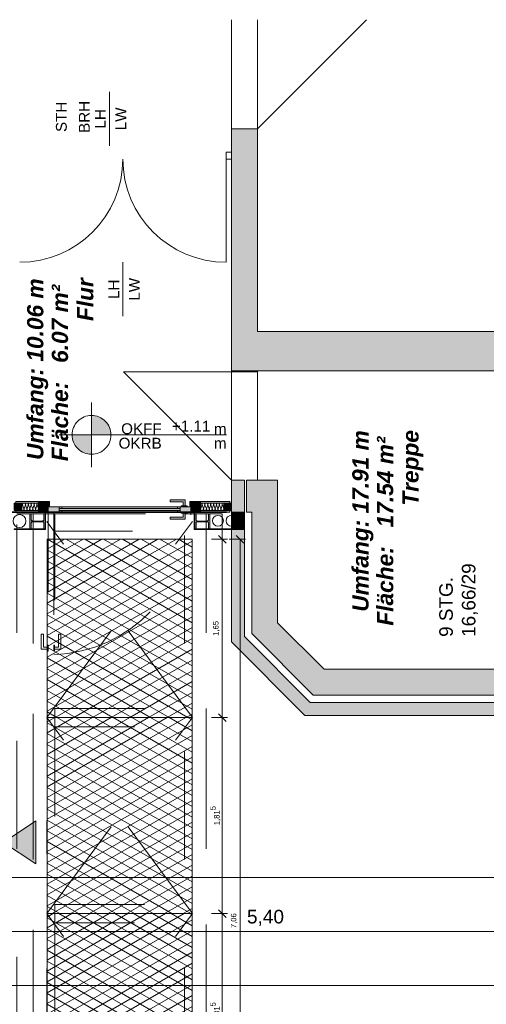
# Model space of a CAD drawing. Header units: metres. Extents: x -111 to 152, y -132 to 99.
# Tile 235 of 256: x -15.78 to -11.46, y 3 to 12.11. Entities that reach past the tile are written whole.
import ezdxf
from ezdxf.enums import TextEntityAlignment as Align

# ---------------------------------------------------------------- set-up
doc = ezdxf.new("R2010")
doc.units = ezdxf.units.M
doc.header["$PDMODE"] = 1
doc.header["$PDSIZE"] = -2
for name, pattern in [('Achsen 01', [5.291531, 3.175, -1.058062, 0.352704, -0.705764]), ('gestrichelt - 01', [2, 1, -1]), ('gestrichelt - 02', [4, 2, -2])]:
    doc.linetypes.add(name, pattern=pattern)
doc.layers.get('0').update_dxf_attribs({"lineweight": 25})
for name, color, linetype, lineweight in [('017_Stahlbauarbeiten-330 Stütze', 7, 'Continuous', 9), ('032_Metallarbeiten-Streckmetalldecken', 7, 'Continuous', 5), ('_EG (2D)', 7, 'Continuous', 9), ('_EG - B (3D)', 7, 'Continuous', 9), ('_EG - DS (2D)', 7, 'Continuous', 9), ('_GRU (2D)', 7, 'Continuous', 9), ('AV1-Schnitt Achsen', 7, 'Achsen 01', 18), ('Bemaßung-Bemaßung', 7, 'Continuous', 9), ('COE_Bestand-allg.', 7, 'Continuous', 9), ('Keine', 7, 'Continuous', 9)]:
    doc.layers.add(name, color=color, linetype=linetype, lineweight=lineweight)
doc.layers.add('017_Stahlbauarbeiten-350 Träger Ansicht', color=7, linetype='gestrichelt - 01', lineweight=9, true_color=0xd9d9d9)
doc.layers.add('032_Metallarbeiten-Fenster', color=7, linetype='Continuous', lineweight=13, true_color=0x444444)
doc.layers.get('0').freeze()
doc.styles.add('Arial', font='arial.ttf')
doc.styles.add('Arial (bold italic)', font='arialbi.ttf')
doc.dimstyles.new('COE 50', dxfattribs={"dimtxt": 126.090495, "dimasz": 0.001414, "dimexe": 0.001, "dimexo": 0.01, "dimgap": 0.001, "dimtad": 1, "dimdec": 3, "dimtxsty": 'Arial', "dimblk": 'VW_SLASH-3', "dimblk1": 'VW_SLASH-3', "dimblk2": 'VW_SLASH-3', "dimcen": 0, "dimadec": 3, "dimazin": 0, "dimtfac": 0.8, "dimtdec": 3, "dimtix": 1, "dimtmove": 0, "dimatfit": 0, "dimldrblk": 'VW_SLASH-2', "dimfxl": 0.002, "dimfxlon": 1, "dimfrac": 2, "dimtolj": 1, "dimarcsym": 0})

# ---------------------------------------------------------------- blocks, each defined once
blk = doc.blocks.new('VW_SLASH-3')
at = {"color": 0, "linetype": 'ByBlock', "lineweight": -2, "transparency": 16777216}
blk.add_line((0, 0), (-1, 0), dxfattribs=at)
at = {"color": 0, "linetype": 'Continuous', "lineweight": 15, "transparency": 16777216, "flags": 128}
blk.add_lwpolyline([(0.5, 0.5), (-0.5, -0.5)], dxfattribs=at)
blk = doc.blocks.new('*D72')
at = {"layer": '032_Metallarbeiten-Streckmetalldecken', "color": 0, "lineweight": -2}
for p, q in [((-14, 7.305), (-13.85, 7.305)), ((-13.9, 5.7257), (-13.9, 7.2343)), ((-14, 5.655), (-13.85, 5.655))]:
    blk.add_line(p, q, dxfattribs=at)
at = {"layer": 'Defpoints', "color": 0}
for p in [(-14.2203, 7.305), (-13.9, 7.305), (-14.18, 5.655)]:
    blk.add_point(p, dxfattribs=at)
at = {"layer": '032_Metallarbeiten-Streckmetalldecken', "color": 0, "lineweight": -2, "xscale": 0.070693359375, "yscale": 0.070693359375, "zscale": 0.070693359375}
for p, rotation in [((-13.9, 7.305), 90), ((-13.9, 5.655), 270)]:
    blk.add_blockref('VW_SLASH-3', p, dxfattribs=dict(at, rotation=rotation))
at = {"layer": '032_Metallarbeiten-Streckmetalldecken', "color": 0, "lineweight": 5, "insert": (-13.9553, 6.48), "char_height": 0.05044, "attachment_point": 5, "rotation": 90, "style": 'Arial'}
blk.add_mtext('\\A1;1,65', dxfattribs=at)
blk = doc.blocks.new('VW_SLASH-2')
at = {"color": 0, "linetype": 'ByBlock', "lineweight": -2, "transparency": 16777216}
blk.add_line((0, 0), (-1, 0), dxfattribs=at)
at = {"color": 0, "linetype": 'Continuous', "lineweight": 15, "transparency": 16777216, "flags": 128}
blk.add_lwpolyline([(0.5, 0.5), (-0.5, -0.5)], dxfattribs=at)
blk = doc.blocks.new('*D73')
at = {"layer": '032_Metallarbeiten-Streckmetalldecken', "color": 0, "lineweight": -2}
for p, q in [((-14, 5.655), (-13.85, 5.655)), ((-13.9, 3.9107), (-13.9, 5.5843)), ((-14, 3.84), (-13.85, 3.84))]:
    blk.add_line(p, q, dxfattribs=at)
at = {"layer": 'Defpoints', "color": 0}
for p in [(-14.18, 5.655), (-13.9, 5.655), (-14.18, 3.84)]:
    blk.add_point(p, dxfattribs=at)
at = {"layer": '032_Metallarbeiten-Streckmetalldecken', "color": 0, "lineweight": -2, "xscale": 0.070693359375, "yscale": 0.070693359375, "zscale": 0.070693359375}
for p, rotation in [((-13.9, 5.655), 90), ((-13.9, 3.84), 270)]:
    blk.add_blockref('VW_SLASH-3', p, dxfattribs=dict(at, rotation=rotation))
at = {"layer": '032_Metallarbeiten-Streckmetalldecken', "color": 0, "lineweight": 5, "insert": (-13.9637, 4.7475), "char_height": 0.050436, "attachment_point": 5, "rotation": 90, "style": 'Arial'}
blk.add_mtext('\\A1;1,81\\S5^ ;', dxfattribs=at)
blk = doc.blocks.new('*D74')
at = {"layer": '032_Metallarbeiten-Streckmetalldecken', "color": 0, "lineweight": -2}
for p, q in [((-14, 3.84), (-13.85, 3.84)), ((-13.9, 2.0957), (-13.9, 3.7693)), ((-14, 2.025), (-13.85, 2.025))]:
    blk.add_line(p, q, dxfattribs=at)
at = {"layer": 'Defpoints', "color": 0}
for p in [(-14.18, 3.84), (-13.9, 3.84), (-14.18, 2.025)]:
    blk.add_point(p, dxfattribs=at)
at = {"layer": '032_Metallarbeiten-Streckmetalldecken', "color": 0, "lineweight": -2, "xscale": 0.070693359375, "yscale": 0.070693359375, "zscale": 0.070693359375}
for p, rotation in [((-13.9, 3.84), 90), ((-13.9, 2.025), 270)]:
    blk.add_blockref('VW_SLASH-3', p, dxfattribs=dict(at, rotation=rotation))
at = {"layer": '032_Metallarbeiten-Streckmetalldecken', "color": 0, "lineweight": 5, "insert": (-13.9637, 2.9325), "char_height": 0.050436, "attachment_point": 5, "rotation": 90, "style": 'Arial'}
blk.add_mtext('\\A1;1,81\\S5^ ;', dxfattribs=at)
blk = doc.blocks.new('*D77')
at = {"layer": '032_Metallarbeiten-Streckmetalldecken', "color": 0, "lineweight": -2}
for p, q in [((-13.835, 7.305), (-13.685, 7.305)), ((-13.735, 0.3157), (-13.735, 7.2343)), ((-13.835, 0.245), (-13.685, 0.245))]:
    blk.add_line(p, q, dxfattribs=at)
at = {"layer": 'Defpoints', "color": 0}
for p in [(-14.18, 7.305), (-13.735, 7.305), (-14.18, 0.245)]:
    blk.add_point(p, dxfattribs=at)
at = {"layer": '032_Metallarbeiten-Streckmetalldecken', "color": 0, "lineweight": -2, "xscale": 0.070693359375, "yscale": 0.070693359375, "zscale": 0.070693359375}
for p, rotation in [((-13.735, 7.305), 90), ((-13.735, 0.245), 270)]:
    blk.add_blockref('VW_SLASH-3', p, dxfattribs=dict(at, rotation=rotation))
at = {"layer": '032_Metallarbeiten-Streckmetalldecken', "color": 0, "lineweight": 5, "insert": (-13.7903, 3.775), "char_height": 0.05044, "attachment_point": 5, "rotation": 90, "style": 'Arial'}
blk.add_mtext('\\A1;7,06', dxfattribs=at)
blk = doc.blocks.new('Group-11')
at = {"layer": 'COE_Bestand-allg.', "linetype": 'Continuous', "lineweight": 0, "transparency": 33554687}
for points in [[(-7.4321, 8.8625), (-7.0025, 8.4329), (-7.0025, 6.5321), (-7.4321, 6.1025), (-7.4525, 6.1025), (-7.4525, 5.815), (-7.3525, 5.815), (-7.3525, 5.8625), (-7.3327, 5.8625), (-6.7625, 6.4327), (-6.7625, 8.5323), (-7.3327, 9.1025), (-8.075, 9.1025), (-8.075, 9.6775), (-8.0275, 9.6775), (-8.0275, 9.8525), (-8.315, 9.8525), (-8.315, 9.2275), (-13.575, 9.2275), (-13.575, 11.1025), (-13.815, 11.1025), (-13.815, 8.8625)], [(-8.9625, 5.795), (-8.9625, 5.675), (-13.135, 5.675), (-13.815, 6.355), (-13.815, 7.8525), (-13.695, 7.8525), (-13.695, 6.4047), (-13.0853, 5.795)], [(-13.0573, 5.8625), (-9.1375, 5.8625), (-9.1375, 5.815), (-8.9625, 5.815), (-8.9625, 6.1025), (-12.9579, 6.1025), (-13.3875, 6.5321), (-13.3875, 7.8525), (-13.675, 7.8525), (-13.675, 7.555), (-13.6275, 7.555), (-13.6275, 6.4327)]]:
    blk.add_hatch(color=252, dxfattribs=at).paths.add_polyline_path(points)
at = {"layer": 'COE_Bestand-allg.', "color": 7, "linetype": 'gestrichelt - 02', "lineweight": 9, "transparency": 33554687}
for p, q in [((-13.815, 12.1125), (-13.815, 11.1025)), ((-13.575, 12.1125), (-13.575, 11.1025)), ((-13.815, 7.8525), (-13.815, 8.8525)), ((-13.575, 7.8525), (-13.575, 8.8525))]:
    blk.add_line(p, q, dxfattribs=at)
at = {"layer": 'COE_Bestand-allg.', "color": 7, "linetype": 'Continuous', "lineweight": 9, "transparency": 33554687}
for p, q in [((-12.565, 12.1125), (-13.575, 11.1025)), ((-14.945, 10.945), (-14.945, 11.445)), ((-13.815, 8.8625), (-13.815, 11.1025)), ((-13.815, 11.1025), (-13.575, 11.1025)), ((-13.575, 9.2275), (-13.575, 11.1025)), ((-13.815, 10.888), (-13.865, 10.888)), ((-13.865, 10.888), (-13.865, 10.823)), ((-13.815, 10.823), (-13.865, 10.823)), ((-13.865, 10.823), (-13.865, 9.868)), ((-14.82, 9.368), (-14.82, 9.868)), ((-8.315, 9.2275), (-13.575, 9.2275)), ((-13.815, 8.8525), (-14.815, 8.8525)), ((-14.815, 8.8525), (-13.815, 7.8525)), ((-13.815, 8.8525), (-13.815, 8.8625)), ((-7.4321, 8.8625), (-13.815, 8.8625)), ((-13.575, 8.8525), (-13.815, 8.8525)), ((-13.575, 8.8525), (-13.575, 8.8625)), ((-13.815, 6.355), (-13.815, 7.8525)), ((-13.695, 7.8525), (-13.815, 7.8525)), ((-13.695, 6.4047), (-13.695, 7.8525)), ((-13.3875, 7.8525), (-13.675, 7.8525)), ((-13.675, 7.555), (-13.675, 7.8525)), ((-13.3875, 7.8525), (-13.3875, 6.5321)), ((-13.6275, 7.555), (-13.675, 7.555)), ((-13.6275, 7.555), (-13.6275, 6.4327)), ((-13.3875, 6.5321), (-12.9579, 6.1025)), ((-13.695, 6.4047), (-13.0853, 5.795)), ((-13.6275, 6.4327), (-13.0573, 5.8625)), ((-13.815, 6.355), (-13.135, 5.675)), ((-8.9625, 6.1025), (-12.9579, 6.1025)), ((-9.1375, 5.8625), (-13.0573, 5.8625)), ((-8.9625, 5.795), (-13.0853, 5.795)), ((-8.9625, 5.675), (-13.135, 5.675))]:
    blk.add_line(p, q, dxfattribs=at)
at = {"layer": 'COE_Bestand-allg.', "color": 7, "linetype": 'gestrichelt - 02', "lineweight": 35, "transparency": 33554687}
blk.add_line((-15.8609, 7.555), (-13.675, 7.555), dxfattribs=at)
at = {"layer": 'COE_Bestand-allg.', "color": 7, "linetype": 'Continuous', "lineweight": 9, "transparency": 33554687, "flags": 128}
for points in [[(-7.4321, 8.8625), (-7.0025, 8.4329), (-7.0025, 6.5321), (-7.4321, 6.1025), (-7.4525, 6.1025), (-7.4525, 5.815), (-7.3525, 5.815), (-7.3525, 5.8625), (-7.3327, 5.8625), (-6.7625, 6.4327), (-6.7625, 8.5323), (-7.3327, 9.1025), (-8.075, 9.1025), (-8.075, 9.6775), (-8.0275, 9.6775), (-8.0275, 9.8525), (-8.315, 9.8525), (-8.315, 9.2275), (-13.575, 9.2275), (-13.575, 11.1025), (-13.815, 11.1025), (-13.815, 8.8625)], [(-8.9625, 5.795), (-8.9625, 5.675), (-13.135, 5.675), (-13.815, 6.355), (-13.815, 7.8525), (-13.695, 7.8525), (-13.695, 6.4047), (-13.0853, 5.795)], [(-13.0573, 5.8625), (-9.1375, 5.8625), (-9.1375, 5.815), (-8.9625, 5.815), (-8.9625, 6.1025), (-12.9579, 6.1025), (-13.3875, 6.5321), (-13.3875, 7.8525), (-13.675, 7.8525), (-13.675, 7.555), (-13.6275, 7.555), (-13.6275, 6.4327)]]:
    blk.add_lwpolyline(points, close=True, dxfattribs=at)
at = {"layer": 'COE_Bestand-allg.', "color": 7, "linetype": 'Continuous', "lineweight": 9, "transparency": 33554687}
for centre, start, end in [((-15.775, 10.823), 270, 0), ((-13.865, 10.823), 180, 270)]:
    blk.add_arc(centre, 0.955, start, end, dxfattribs=at)
at = {"layer": 'COE_Bestand-allg.', "color": 7, "transparency": 33554687, "rotation": 90}
for s, insert, char_height, attachment_point, line_spacing_factor, style in [('STH', (-15.4396, 11.2133), 0.10018, 2, 0.25, 'Arial'), ('BRH', (-15.1267, 11.2133), 0.10018, 8, 0.25, 'Arial'), ('LH', (-15.0794, 11.195), 0.10018, 2, 0.25, 'Arial'), ('LW', (-14.788, 11.195), 0.10018, 8, 0.25, 'Arial'), ('Flur', (-15.2434, 9.3238), 0.15027, 1, 0.25, 'Arial (bold italic)'), ('LH', (-14.9544, 9.618), 0.10018, 2, 0.25, 'Arial'), ('LW', (-14.663, 9.618), 0.10018, 8, 0.25, 'Arial'), ('Umfang: 10.06 m', (-15.7065, 8.0386), 0.150274, 1, 0.25, 'Arial (bold italic)'), ('Fläche:   6.07 m² ', (-15.4779, 8.0268), 0.150274, 1, 0.25, 'Arial (bold italic)'), ('Umfang: 17.91 m', (-12.6965, 6.6336), 0.150274, 1, 0.25, 'Arial (bold italic)'), ('Treppe', (-12.2334, 7.615), 0.15027, 1, 0.25, 'Arial (bold italic)'), ('Fläche:   17.54 m² ', (-12.4679, 6.5049), 0.150274, 1, 0.25, 'Arial (bold italic)'), ('9 STG.\\P16,66/29', (-11.8913, 6.401), 0.12523, 1, 1.002187, 'Arial')]:
    blk.add_mtext(s, dxfattribs=dict(at, insert=insert, char_height=char_height, attachment_point=attachment_point, line_spacing_factor=line_spacing_factor, style=style))
blk = doc.blocks.new('EG - B (3D)')
at = {"layer": 'COE_Bestand-allg.', "color": 7, "transparency": 33554687}
blk.add_blockref('Group-11', (0, 0), dxfattribs=at)
blk = doc.blocks.new('Group-115')
at = {"layer": '017_Stahlbauarbeiten-350 Träger Ansicht'}
for p, q in [((-15.525, 0.325), (-14.175, 2.025)), ((-14.175, 0.325), (-15.525, 2.025))]:
    blk.add_line(p, q, dxfattribs=at)
blk = doc.blocks.new('Group-116')
at = {"layer": '017_Stahlbauarbeiten-350 Träger Ansicht'}
for p, q in [((-15.525, 2.025), (-14.175, 3.84)), ((-14.175, 2.025), (-15.525, 3.84))]:
    blk.add_line(p, q, dxfattribs=at)
blk = doc.blocks.new('Group-117')
at = {"layer": '017_Stahlbauarbeiten-350 Träger Ansicht'}
for p, q in [((-15.525, 3.84), (-14.175, 5.655)), ((-14.175, 3.84), (-15.525, 5.655))]:
    blk.add_line(p, q, dxfattribs=at)
blk = doc.blocks.new('Group-118')
at = {"layer": '017_Stahlbauarbeiten-350 Träger Ansicht'}
for p, q in [((-15.525, 5.655), (-14.175, 7.47)), ((-14.175, 5.655), (-15.525, 7.47))]:
    blk.add_line(p, q, dxfattribs=at)
blk = doc.blocks.new('Group-119')
at = {"layer": '017_Stahlbauarbeiten-350 Träger Ansicht', "flags": 128}
for points in [[(-15.8, 7.54), (-15.65, 7.54), (-15.65, 0.14), (-15.8, 0.14)], [(-15.65, 7.54), (-15.45, 7.54), (-15.45, 0.14), (-15.65, 0.14)], [(-15.45, 7.38), (-15.45, 7.54), (-14.25, 7.54), (-14.25, 7.38)], [(-14.25, 7.54), (-14.05, 7.54), (-14.05, 0.14), (-14.25, 0.14)], [(-14.05, 7.54), (-13.9, 7.54), (-13.9, 0.14), (-14.05, 0.14)], [(-15.45, 5.5704), (-15.45, 5.7396), (-14.25, 5.7396), (-14.25, 5.5704)], [(-15.45, 3.7554), (-15.45, 3.9246), (-14.25, 3.9246), (-14.25, 3.7554)], [(-15.45, 1.9404), (-15.45, 2.1096), (-14.25, 2.1096), (-14.25, 1.9404)], [(-15.45, 0.2375), (-15.45, 0.4067), (-14.25, 0.4067), (-14.25, 0.2375)]]:
    blk.add_lwpolyline(points, close=True, dxfattribs=at)
at = {"layer": 'Bemaßung-Bemaßung', "color": 7}
for name in ['Group-118', 'Group-117', 'Group-116', 'Group-115']:
    blk.add_blockref(name, (0, 0), dxfattribs=at)
blk = doc.blocks.new('*D339')
at = {"layer": 'Bemaßung-Bemaßung', "color": 0, "lineweight": -2}
for p, q in [((-16.2, 3.575), (-16.2, 3.725)), ((-10.8707, 3.675), (-16.1293, 3.675)), ((-10.8, 3.575), (-10.8, 3.725))]:
    blk.add_line(p, q, dxfattribs=at)
at = {"layer": 'Defpoints', "color": 0}
for p in [(-16.2, 3.675), (-16.2, 0), (-10.8, 0)]:
    blk.add_point(p, dxfattribs=at)
at = {"layer": 'Bemaßung-Bemaßung', "color": 0, "lineweight": -2, "xscale": 0.070693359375, "yscale": 0.070693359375, "zscale": 0.070693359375, "rotation": 180}
blk.add_blockref('VW_SLASH-3', (-16.2, 3.675), dxfattribs=at)
at = {"layer": 'Bemaßung-Bemaßung', "color": 0, "lineweight": -2, "xscale": 0.070693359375, "yscale": 0.070693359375, "zscale": 0.070693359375}
blk.add_blockref('VW_SLASH-3', (-10.8, 3.675), dxfattribs=at)
at = {"layer": 'Bemaßung-Bemaßung', "color": 0, "insert": (-13.5, 3.8008), "char_height": 0.12609, "attachment_point": 5, "style": 'Arial'}
blk.add_mtext('\\A1;5,40', dxfattribs=at)
blk = doc.blocks.new('*D342')
at = {"layer": 'Bemaßung-Bemaßung', "color": 0, "lineweight": -2}
for p, q in [((-39.15, 4.075), (-39.15, 4.225)), ((0, 4.075), (0, 4.225)), ((-39.0793, 4.175), (-0.0707, 4.175))]:
    blk.add_line(p, q, dxfattribs=at)
at = {"layer": 'Defpoints', "color": 0}
for p in [(0, 4.175), (-39.15, 0), (0, 0)]:
    blk.add_point(p, dxfattribs=at)
at = {"layer": 'Bemaßung-Bemaßung', "color": 0, "lineweight": -2, "xscale": 0.070693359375, "yscale": 0.070693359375, "zscale": 0.070693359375, "rotation": 180}
blk.add_blockref('VW_SLASH-3', (-39.15, 4.175), dxfattribs=at)
at = {"layer": 'Bemaßung-Bemaßung', "color": 0, "lineweight": -2, "xscale": 0.070693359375, "yscale": 0.070693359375, "zscale": 0.070693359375}
blk.add_blockref('VW_SLASH-3', (0, 4.175), dxfattribs=at)
at = {"layer": 'Bemaßung-Bemaßung', "color": 0, "insert": (-19.575, 4.3159), "char_height": 0.15131, "attachment_point": 5, "style": 'Arial'}
blk.add_mtext('\\A1;39,15', dxfattribs=at)
blk = doc.blocks.new('*D426')
at = {"layer": 'Bemaßung-Bemaßung', "color": 0, "lineweight": -2}
for p, q in [((-39.825, 3.075), (-39.825, 3.225)), ((0.675, 3.075), (0.675, 3.225)), ((-39.7543, 3.175), (0.6043, 3.175))]:
    blk.add_line(p, q, dxfattribs=at)
at = {"layer": 'Defpoints', "color": 0}
for p in [(0.675, 3.175), (-39.825, 0), (0.675, 0)]:
    blk.add_point(p, dxfattribs=at)
at = {"layer": 'Bemaßung-Bemaßung', "color": 0, "lineweight": -2, "xscale": 0.070693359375, "yscale": 0.070693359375, "zscale": 0.070693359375, "rotation": 180}
blk.add_blockref('VW_SLASH-3', (-39.825, 3.175), dxfattribs=at)
at = {"layer": 'Bemaßung-Bemaßung', "color": 0, "lineweight": -2, "xscale": 0.070693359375, "yscale": 0.070693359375, "zscale": 0.070693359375}
blk.add_blockref('VW_SLASH-3', (0.675, 3.175), dxfattribs=at)
at = {"layer": 'Bemaßung-Bemaßung', "color": 0, "insert": (-19.575, 3.3008), "char_height": 0.12609, "attachment_point": 5, "style": 'Arial'}
blk.add_mtext('\\A1;40,50', dxfattribs=at)
blk = doc.blocks.new('Höhenkoten - Symbol - 1')
at = {"layer": 'Keine', "linetype": 'Continuous', "lineweight": 0}
h = blk.add_hatch(color=7, dxfattribs=at)
edge = h.paths.add_edge_path()
edge.add_line((-0.475, 0.18), (-0.475, 0))
edge.add_line((-0.475, 0), (-0.295, 0))
edge.add_arc((-0.475, 0), 0.18, 0, 90)
edge.add_line((-0.475, 0.18), (-0.475, 0.18))
h = blk.add_hatch(color=7, dxfattribs=at)
edge = h.paths.add_edge_path()
edge.add_arc((-0.475, 0), 0.18, 180, 270)
edge.add_line((-0.475, -0.18), (-0.475, 0))
edge.add_line((-0.475, 0), (-0.655, 0))
at = {"layer": 'Keine', "color": 7, "linetype": 'Continuous', "lineweight": 13}
for p, q in [((-0.475, 0.3), (-0.475, -0.3)), ((-0.775, 0), (0.775, 0))]:
    blk.add_line(p, q, dxfattribs=at)
at = {"layer": 'Keine', "color": 7, "linetype": 'Continuous', "lineweight": 13, "flags": 128}
for points in [[(-0.655, 0), (-0.475, 0), (-0.475, 0.18, 0.414214), (-0.655, 0)], [(-0.475, 0.18), (-0.475, 0), (-0.295, 0, 0.414214), (-0.475, 0.18)], [(-0.655, 0, 0.414214), (-0.475, -0.18), (-0.475, 0)], [(-0.475, 0), (-0.475, -0.18, 0.414214), (-0.295, 0)]]:
    blk.add_lwpolyline(points, format="xyb", close=True, dxfattribs=at)
at = {"layer": 'Keine', "color": 7, "transparency": 33554687, "line_spacing_factor": 0.969122, "style": 'Arial'}
for s, insert, char_height, attachment_point in [('OKFF', (0.175, 0.0046), 0.10087, 9), ('m', (0.775, 0.0046), 0.1009, 9), ('OKRB', (0.175, -0.0268), 0.10087, 3), ('m', (0.775, -0.0268), 0.1009, 3)]:
    blk.add_mtext(s, dxfattribs=dict(at, insert=insert, char_height=char_height, attachment_point=attachment_point))
at = {"layer": 'Keine', "color": 7, "transparency": 33554687, "style": 'Arial'}
blk.add_attdef('OKFF', text='', height=0.1009, dxfattribs=at).set_placement((0.625, 0), align=Align.BOTTOM_RIGHT)
blk.add_attdef('OKRB', text='', height=0.1009, dxfattribs=at).set_placement((0.625, -0.0268), align=Align.TOP_RIGHT)
blk = doc.blocks.new('Group-622')
at = {"layer": '032_Metallarbeiten-Fenster', "color": 7, "lineweight": 13, "transparency": 33554687, "flags": 128}
for points in [[(0.2875, 16.1434, 1.372583), (0.2875, 16.1689), (0.2525, 16.1576, -1.372995), (0.2525, 16.1831), (0.2875, 16.1702, 1.372583), (0.2875, 16.1957), (0.2525, 16.1844, -1.372995), (0.2525, 16.2099), (0.2875, 16.197, 1.372583), (0.2875, 16.2225), (0.2525, 16.2112, -1.372995), (0.2525, 16.2367), (0.2875, 16.2238, 1.372583), (0.2875, 16.2493), (0.2525, 16.2381, -0.489949), (0.235, 16.25)], [(0.2875, 16.0361, 1.372583), (0.2875, 16.0616), (0.2525, 16.0504, -1.372995), (0.2525, 16.0759), (0.2875, 16.0629, 1.372583), (0.2875, 16.0884), (0.2525, 16.0772, -1.372995), (0.2525, 16.1027), (0.2875, 16.0897, 1.372583), (0.2875, 16.1152), (0.2525, 16.104, -1.372995), (0.2525, 16.1295), (0.2875, 16.1166, 1.372583), (0.2875, 16.1421), (0.2525, 16.1308, -1.372995), (0.2525, 16.1563), (0.2875, 16.1434, 1.372583), (0.2875, 16.1689), (0.2525, 16.1576, -1.372995), (0.2525, 16.1831), (0.2875, 16.1702, 1.372583), (0.2875, 16.1957), (0.2525, 16.1844, -1.372995), (0.2525, 16.2099)], [(0.2875, 16.0884, -0.324435), (0.3024, 16.0835, -0.324435), (0.3024, 16.0678, -0.324435), (0.2875, 16.0629), (0.2525, 16.0759, 0.324488), (0.2375, 16.071, 0.324488), (0.2375, 16.0553, 0.324488), (0.2525, 16.0504), (0.2875, 16.0616, -0.324435), (0.3024, 16.0567, -0.324435), (0.3024, 16.041, -0.324435), (0.2875, 16.0361), (0.2525, 16.0491, 0.54007), (0.2351, 16.035)], [(0.2881, 16.035, -0.131588), (0.2951, 16.035)]]:
    blk.add_lwpolyline(points, format="xyb", dxfattribs=at)
blk = doc.blocks.new('Group-623')
at = {"layer": '032_Metallarbeiten-Fenster', "color": 7, "transparency": 33554687}
blk.add_blockref('Group-622', (0, 0), dxfattribs=at)
blk = doc.blocks.new('Parametric Object-78')
at = {"layer": '032_Metallarbeiten-Fenster', "color": 7, "transparency": 33554687}
blk.add_blockref('Group-623', (0, 0), dxfattribs=at)
at = {"layer": '032_Metallarbeiten-Fenster', "color": 0, "flags": 1}
for tag in ['IFC_UUID', 'instanceID', 'prm0_name', 'prm0_type', 'prm0_value', 'prm1_name', 'prm1_type', 'prm1_value', 'prm2_name', 'prm2_type', 'prm2_value', 'prm3_name', 'prm3_type', 'prm3_value', 'prm4_name', 'prm4_type', 'prm4_value', 'prm5_name', 'prm5_type', 'prm5_value', 'prm6_name', 'prm6_type', 'prm6_value']:
    blk.add_attdef(tag, (-14.1, 7.5668), '', height=0.00018, dxfattribs=at)
blk = doc.blocks.new('Group-625')
at = {"layer": '032_Metallarbeiten-Fenster', "color": 7, "lineweight": 13, "transparency": 33554687, "flags": 128}
for points in [[(0.2875, 16.1497, 0.324435), (0.3024, 16.1546, 0.324435), (0.3024, 16.1704, 0.324435), (0.2875, 16.1752), (0.2525, 16.164, -0.324488), (0.2375, 16.1689, -0.324488), (0.2375, 16.1846, -0.324488), (0.2525, 16.1895), (0.2875, 16.1766, 0.324435), (0.3024, 16.1814, 0.324435), (0.3024, 16.1972, 0.324435), (0.2875, 16.2021), (0.2525, 16.1908, -0.324488), (0.2375, 16.1957, -0.324488), (0.2375, 16.2114, -0.324488), (0.2525, 16.2163), (0.2875, 16.2034, 0.324435), (0.3024, 16.2083, 0.324435), (0.3024, 16.224, 0.324435), (0.2875, 16.2289), (0.2525, 16.2176, -0.324488), (0.2375, 16.2225, -0.324488), (0.2375, 16.2382, -0.324488), (0.2525, 16.2431), (0.2875, 16.2302, 0.698223), (0.303, 16.25)], [(0.2698, 16.25), (0.2525, 16.2444, -0.341575), (0.2371, 16.25)], [(0.2875, 16.0961, 1.372583), (0.2875, 16.1216), (0.2525, 16.1104, -1.372995), (0.2525, 16.1359), (0.2875, 16.1229, 1.372583), (0.2875, 16.1484), (0.2525, 16.1372, -1.372995), (0.2525, 16.1627), (0.2875, 16.1497, 1.372583), (0.2875, 16.1752), (0.2525, 16.164, -1.372995), (0.2525, 16.1895), (0.2875, 16.1766, 1.372583), (0.2875, 16.2021), (0.2525, 16.1908, -1.372995), (0.2525, 16.2163)], [(0.2875, 16.1484, -0.324435), (0.3024, 16.1435, -0.324435), (0.3024, 16.1278, -0.324435), (0.2875, 16.1229), (0.2525, 16.1359, 0.324488), (0.2375, 16.131, 0.324488), (0.2375, 16.1153, 0.324488), (0.2525, 16.1104), (0.2875, 16.1216, -0.324435), (0.3024, 16.1167, -0.324435), (0.3024, 16.101, -0.324435), (0.2875, 16.0961), (0.2525, 16.1091, 0.54007), (0.2351, 16.095)], [(0.2881, 16.095, -0.131588), (0.2951, 16.095)]]:
    blk.add_lwpolyline(points, format="xyb", dxfattribs=at)
blk = doc.blocks.new('Group-626')
at = {"layer": '032_Metallarbeiten-Fenster', "color": 7, "transparency": 33554687}
blk.add_blockref('Group-625', (0, 0), dxfattribs=at)
blk = doc.blocks.new('Parametric Object-79')
at = {"layer": '032_Metallarbeiten-Fenster', "color": 7, "transparency": 33554687}
blk.add_blockref('Group-626', (0, 0), dxfattribs=at)
at = {"layer": '032_Metallarbeiten-Fenster', "color": 0, "flags": 1}
for tag in ['prm0_value', 'prm1_value', 'prm2_value', 'prm3_value', 'prm4_value', 'prm5_value', 'prm6_value', 'IFC_UUID', 'instanceID', 'prm0_name', 'prm0_type', 'prm1_name', 'prm1_type', 'prm2_name', 'prm2_type', 'prm3_name', 'prm3_type', 'prm4_name', 'prm4_type', 'prm5_name', 'prm5_type', 'prm6_name', 'prm6_type']:
    blk.add_attdef(tag, (-15.755, 7.5528), '', height=0.00018, dxfattribs=at)
blk = doc.blocks.new('Group-627')
at = {"layer": '032_Metallarbeiten-Fenster', "linetype": 'Continuous', "lineweight": 0}
for points in [[(-15.81, 7.655), (-15.6, 7.655), (-15.6, 7.64), (-15.81, 7.64)], [(-15.515, 7.615), (-15.515, 7.555), (-15.6, 7.555), (-15.6, 7.655), (-15.5, 7.655), (-15.5, 7.615)], [(-14.2425, 7.6125), (-14.2625, 7.6125), (-14.2625, 7.65), (-14.3825, 7.65), (-14.3825, 7.67), (-14.2425, 7.67)], [(-14.185, 7.615), (-14.2, 7.615), (-14.2, 7.655), (-14.1, 7.655), (-14.1, 7.555), (-14.185, 7.555)], [(-14.1, 7.655), (-13.83, 7.655), (-13.83, 7.64), (-14.1, 7.64)], [(-15.825, 7.64), (-15.755, 7.64), (-15.755, 7.57), (-15.825, 7.57)], [(-15.81, 7.57), (-15.6, 7.57), (-15.6, 7.555), (-15.81, 7.555)], [(-15.51, 7.555), (-15.51, 7.605), (-15.385, 7.605), (-15.385, 7.59), (-15.41, 7.59), (-15.41, 7.57), (-15.385, 7.57), (-15.385, 7.555)], [(-15.41, 7.605), (-14.29, 7.605), (-14.29, 7.555), (-15.41, 7.555)], [(-15.41, 7.59), (-14.29, 7.59), (-14.29, 7.57), (-15.41, 7.57)], [(-14.19, 7.555), (-14.19, 7.605), (-14.315, 7.605), (-14.315, 7.59), (-14.29, 7.59), (-14.29, 7.57), (-14.315, 7.57), (-14.315, 7.555)], [(-14.28, 7.6125), (-14.225, 7.6125), (-14.225, 7.605), (-14.28, 7.605)], [(-14.1, 7.57), (-13.83, 7.57), (-13.83, 7.555), (-14.1, 7.555)], [(-13.885, 7.64), (-13.815, 7.64), (-13.815, 7.57), (-13.885, 7.57)], [(-14.2425, 7.5475), (-14.2625, 7.5475), (-14.2625, 7.51), (-14.3825, 7.51), (-14.3825, 7.49), (-14.2425, 7.49)], [(-14.28, 7.555), (-14.225, 7.555), (-14.225, 7.5475), (-14.28, 7.5475)]]:
    blk.add_hatch(color=7, dxfattribs=at).paths.add_polyline_path(points)
at = {"layer": '032_Metallarbeiten-Fenster', "color": 7, "lineweight": 13, "flags": 128}
for points in [[(-15.81, 7.655), (-15.6, 7.655), (-15.6, 7.64), (-15.81, 7.64)], [(-15.515, 7.615), (-15.515, 7.555), (-15.6, 7.555), (-15.6, 7.655), (-15.5, 7.655), (-15.5, 7.615)], [(-14.2425, 7.6125), (-14.2625, 7.6125), (-14.2625, 7.65), (-14.3825, 7.65), (-14.3825, 7.67), (-14.2425, 7.67)], [(-14.185, 7.615), (-14.2, 7.615), (-14.2, 7.655), (-14.1, 7.655), (-14.1, 7.555), (-14.185, 7.555)], [(-14.1, 7.655), (-13.83, 7.655), (-13.83, 7.64), (-14.1, 7.64)], [(-15.825, 7.64), (-15.755, 7.64), (-15.755, 7.57), (-15.825, 7.57)], [(-15.81, 7.57), (-15.6, 7.57), (-15.6, 7.555), (-15.81, 7.555)], [(-15.51, 7.555), (-15.51, 7.605), (-15.385, 7.605), (-15.385, 7.59), (-15.41, 7.59), (-15.41, 7.57), (-15.385, 7.57), (-15.385, 7.555)], [(-15.41, 7.605), (-14.29, 7.605), (-14.29, 7.555), (-15.41, 7.555)], [(-15.41, 7.59), (-14.29, 7.59), (-14.29, 7.57), (-15.41, 7.57)], [(-14.19, 7.555), (-14.19, 7.605), (-14.315, 7.605), (-14.315, 7.59), (-14.29, 7.59), (-14.29, 7.57), (-14.315, 7.57), (-14.315, 7.555)], [(-14.28, 7.6125), (-14.225, 7.6125), (-14.225, 7.605), (-14.28, 7.605)], [(-14.1, 7.57), (-13.83, 7.57), (-13.83, 7.555), (-14.1, 7.555)], [(-13.885, 7.64), (-13.815, 7.64), (-13.815, 7.57), (-13.885, 7.57)], [(-14.2425, 7.5475), (-14.2625, 7.5475), (-14.2625, 7.51), (-14.3825, 7.51), (-14.3825, 7.49), (-14.2425, 7.49)], [(-14.28, 7.555), (-14.225, 7.555), (-14.225, 7.5475), (-14.28, 7.5475)]]:
    blk.add_lwpolyline(points, close=True, dxfattribs=at)
at = {"layer": '032_Metallarbeiten-Fenster', "color": 7, "linetype": 'gestrichelt - 01', "lineweight": 13, "flags": 128}
for points in [[(-15.51, 7.555), (-15.46, 7.555), (-15.46, 6.235), (-15.51, 6.235)], [(-15.5175, 6.2875), (-15.5175, 6.3075), (-15.555, 6.3075), (-15.555, 6.4275), (-15.575, 6.4275), (-15.575, 6.2875)], [(-15.4525, 6.2875), (-15.4525, 6.3075), (-15.415, 6.3075), (-15.415, 6.4275), (-15.395, 6.4275), (-15.395, 6.2875)], [(-15.5175, 6.325), (-15.51, 6.325), (-15.51, 6.27), (-15.5175, 6.27)], [(-15.46, 6.325), (-15.4525, 6.325), (-15.4525, 6.27), (-15.46, 6.27)]]:
    blk.add_lwpolyline(points, close=True, dxfattribs=at)
at = {"layer": '032_Metallarbeiten-Fenster', "color": 7, "linetype": 'gestrichelt - 01', "lineweight": 13}
blk.add_arc((-15.51, 7.555), 1.32, 272.16926, 0, dxfattribs=at)
at = {"layer": '032_Metallarbeiten-Fenster', "color": 7, "xscale": -1, "rotation": 90}
for name, p in [('Parametric Object-79', (0.495, 7.875)), ('Parametric Object-78', (2.15, 7.875))]:
    blk.add_blockref(name, p, dxfattribs=at)
blk = doc.blocks.new('Group-726')
at = {"layer": 'AV1-Schnitt Achsen', "linetype": 'Continuous', "lineweight": 0}
blk.add_hatch(color=7, dxfattribs=at).paths.add_polyline_path([(-15.625, 4.3), (-15.625, 4.7), (-15.925, 4.5)])
at = {"layer": 'AV1-Schnitt Achsen'}
blk.add_line((-15.525, -26.3), (-15.525, 4.7), dxfattribs=at)
at = {"layer": 'AV1-Schnitt Achsen', "linetype": 'Continuous', "flags": 128}
blk.add_lwpolyline([(-15.625, 4.3), (-15.625, 4.7), (-15.925, 4.5)], close=True, dxfattribs=at)
blk = doc.blocks.new('GRU (2D)')
at = {"layer": 'AV1-Schnitt Achsen', "color": 7}
blk.add_blockref('Group-726', (0, 0), dxfattribs=at)
blk = doc.blocks.new('EG - DS (2D)')
at = {"layer": '032_Metallarbeiten-Streckmetalldecken', "linetype": 'Continuous', "lineweight": 13, "true_color": 0x00bfff, "transparency": 33554495}
h = blk.add_hatch(dxfattribs=at)
h.set_pattern_fill('ANSI37_12', color=140, angle=90, style=0, pattern_type=2)
h.set_pattern_definition([(30, (-14.8334, 6.50981), (-0.0866025, 0.05), []), (150, (-14.8334, 6.50981), (-0.0866025, -0.05), [])])
h.paths.add_polyline_path([(-15.52, 7.305), (-14.18, 7.305), (-14.18, 5.655), (-15.52, 5.655)])
h = blk.add_hatch(dxfattribs=at)
h.set_pattern_fill('ANSI37_12', color=140, angle=90, style=0, pattern_type=2)
h.set_pattern_definition([(30, (-14.8334, 4.71019), (-0.0866025, 0.05), []), (150, (-14.8334, 4.71019), (-0.0866025, -0.05), [])])
h.paths.add_polyline_path([(-15.52, 5.655), (-14.18, 5.655), (-14.18, 3.84), (-15.52, 3.84)])
h = blk.add_hatch(dxfattribs=at)
h.set_pattern_fill('ANSI37_12', color=140, angle=90, style=0, pattern_type=2)
h.set_pattern_definition([(30, (-14.8334, 2.90519), (-0.0866025, 0.05), []), (150, (-14.8334, 2.90519), (-0.0866025, -0.05), [])])
h.paths.add_polyline_path([(-15.52, 3.84), (-14.18, 3.84), (-14.18, 2.025), (-15.52, 2.025)])
at = {"layer": '032_Metallarbeiten-Streckmetalldecken', "color": 140, "linetype": 'Continuous', "lineweight": 5, "flags": 128}
for points in [[(-15.52, 7.305), (-14.18, 7.305), (-14.18, 5.655), (-15.52, 5.655)], [(-15.52, 5.655), (-14.18, 5.655), (-14.18, 3.84), (-15.52, 3.84)], [(-15.52, 3.84), (-14.18, 3.84), (-14.18, 2.025), (-15.52, 2.025)]]:
    blk.add_lwpolyline(points, close=True, dxfattribs=at)
at = {"layer": '032_Metallarbeiten-Streckmetalldecken', "color": 140, "lineweight": 5}
for base, p1, p2, text, picture, middle in [((-13.9, 7.305), (-14.18, 5.655), (-14.2203, 7.305), '1,65', '*D72', (-13.9553, 6.48)), ((-13.735, 7.305), (-14.18, 0.245), (-14.18, 7.305), '7,06', '*D77', (-13.7903, 3.775)), ((-13.9, 5.655), (-14.18, 3.84), (-14.18, 5.655), '1,81\\S5^ ;', '*D73', (-13.9637, 4.7475)), ((-13.9, 3.84), (-14.18, 2.025), (-14.18, 3.84), '1,81\\S5^ ;', '*D74', (-13.9637, 2.9325))]:
    dim = blk.add_linear_dim(base=base, p1=p1, p2=p2, angle=270, text=text, dimstyle='COE 50', override={"dimtxt": 0.050436, "dimasz": 0.070693, "dimexe": 0.05, "dimgap": 0.025, "dimpost": '<>', "dimtxsty": 'Arial', "dimtmove": 2, "dimfxl": 0.1}, dxfattribs=at)
    dim.commit()
    dim.dimension.update_dxf_attribs({"geometry": picture, "text_midpoint": middle})
blk = doc.blocks.new('EG (2D)')
at = {"layer": '017_Stahlbauarbeiten-330 Stütze', "linetype": 'Continuous', "lineweight": 0}
for points in [[(-15.54, 7.4), (-15.825, 7.4), (-15.825, 7.395), (-15.535, 7.395), (-15.535, 7.555), (-15.54, 7.555)], [(-15.5529, 7.4591), (-15.5522, 7.4568), (-15.552, 7.4545), (-15.552, 7.4), (-15.54, 7.4), (-15.54, 7.54), (-15.552, 7.54), (-15.552, 7.4855), (-15.5522, 7.4832), (-15.5529, 7.4809), (-15.554, 7.4788), (-15.5555, 7.477), (-15.5573, 7.4755), (-15.5594, 7.4744), (-15.5617, 7.4737), (-15.564, 7.4735), (-15.656, 7.4735), (-15.6583, 7.4737), (-15.6606, 7.4744), (-15.6627, 7.4755), (-15.6645, 7.477), (-15.666, 7.4788), (-15.6671, 7.4809), (-15.6678, 7.4832), (-15.668, 7.4855), (-15.668, 7.54), (-15.68, 7.54), (-15.68, 7.4), (-15.668, 7.4), (-15.668, 7.4545), (-15.6678, 7.4568), (-15.6671, 7.4591), (-15.666, 7.4612), (-15.6645, 7.463), (-15.6627, 7.4645), (-15.6606, 7.4656), (-15.6583, 7.4663), (-15.656, 7.4665), (-15.564, 7.4665), (-15.5617, 7.4663), (-15.5594, 7.4656), (-15.5573, 7.4645), (-15.5555, 7.463), (-15.554, 7.4612)], [(-13.815, 7.395), (-13.815, 7.4), (-14.155, 7.4), (-14.155, 7.555), (-14.16, 7.555), (-14.16, 7.395)], [(-14.1421, 7.4591), (-14.1428, 7.4568), (-14.143, 7.4545), (-14.143, 7.4), (-14.155, 7.4), (-14.155, 7.54), (-14.143, 7.54), (-14.143, 7.4855), (-14.1428, 7.4832), (-14.1421, 7.4809), (-14.141, 7.4788), (-14.1395, 7.477), (-14.1377, 7.4755), (-14.1356, 7.4744), (-14.1333, 7.4737), (-14.131, 7.4735), (-14.039, 7.4735), (-14.0367, 7.4737), (-14.0344, 7.4744), (-14.0323, 7.4755), (-14.0305, 7.477), (-14.029, 7.4788), (-14.0279, 7.4809), (-14.0272, 7.4832), (-14.027, 7.4855), (-14.027, 7.54), (-14.015, 7.54), (-14.015, 7.4), (-14.027, 7.4), (-14.027, 7.4545), (-14.0272, 7.4568), (-14.0279, 7.4591), (-14.029, 7.4612), (-14.0305, 7.463), (-14.0323, 7.4645), (-14.0344, 7.4656), (-14.0367, 7.4663), (-14.039, 7.4665), (-14.131, 7.4665), (-14.1333, 7.4663), (-14.1356, 7.4656), (-14.1377, 7.4645), (-14.1395, 7.463), (-14.141, 7.4612)]]:
    blk.add_hatch(color=211, dxfattribs=at).paths.add_polyline_path(points)
at = {"layer": 'Keine', "linetype": 'Continuous', "lineweight": 18, "true_color": 0xff0000}
h = blk.add_hatch(dxfattribs=at)
h.set_pattern_fill('_U', color=1, style=0, pattern_type=2)
h.set_pattern_definition([(45, (18.4735333, 25.89197), (0.0019091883, -0.0019091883), [])])
h.paths.add_polyline_path([(-13.815, 7.555), (-13.695, 7.555), (-13.695, 7.395), (-13.815, 7.395)])
at = {"layer": '017_Stahlbauarbeiten-330 Stütze', "flags": 128}
for points in [[(-15.54, 7.4), (-15.825, 7.4), (-15.825, 7.395), (-15.535, 7.395), (-15.535, 7.555), (-15.54, 7.555)], [(-15.5529, 7.4591), (-15.5522, 7.4568), (-15.552, 7.4545), (-15.552, 7.4), (-15.54, 7.4), (-15.54, 7.54), (-15.552, 7.54), (-15.552, 7.4855), (-15.5522, 7.4832), (-15.5529, 7.4809), (-15.554, 7.4788), (-15.5555, 7.477), (-15.5573, 7.4755), (-15.5594, 7.4744), (-15.5617, 7.4737), (-15.564, 7.4735), (-15.656, 7.4735), (-15.6583, 7.4737), (-15.6606, 7.4744), (-15.6627, 7.4755), (-15.6645, 7.477), (-15.666, 7.4788), (-15.6671, 7.4809), (-15.6678, 7.4832), (-15.668, 7.4855), (-15.668, 7.54), (-15.68, 7.54), (-15.68, 7.4), (-15.668, 7.4), (-15.668, 7.4545), (-15.6678, 7.4568), (-15.6671, 7.4591), (-15.666, 7.4612), (-15.6645, 7.463), (-15.6627, 7.4645), (-15.6606, 7.4656), (-15.6583, 7.4663), (-15.656, 7.4665), (-15.564, 7.4665), (-15.5617, 7.4663), (-15.5594, 7.4656), (-15.5573, 7.4645), (-15.5555, 7.463), (-15.554, 7.4612)], [(-13.815, 7.395), (-13.815, 7.4), (-14.155, 7.4), (-14.155, 7.555), (-14.16, 7.555), (-14.16, 7.395)], [(-14.1421, 7.4591), (-14.1428, 7.4568), (-14.143, 7.4545), (-14.143, 7.4), (-14.155, 7.4), (-14.155, 7.54), (-14.143, 7.54), (-14.143, 7.4855), (-14.1428, 7.4832), (-14.1421, 7.4809), (-14.141, 7.4788), (-14.1395, 7.477), (-14.1377, 7.4755), (-14.1356, 7.4744), (-14.1333, 7.4737), (-14.131, 7.4735), (-14.039, 7.4735), (-14.0367, 7.4737), (-14.0344, 7.4744), (-14.0323, 7.4755), (-14.0305, 7.477), (-14.029, 7.4788), (-14.0279, 7.4809), (-14.0272, 7.4832), (-14.027, 7.4855), (-14.027, 7.54), (-14.015, 7.54), (-14.015, 7.4), (-14.027, 7.4), (-14.027, 7.4545), (-14.0272, 7.4568), (-14.0279, 7.4591), (-14.029, 7.4612), (-14.0305, 7.463), (-14.0323, 7.4645), (-14.0344, 7.4656), (-14.0367, 7.4663), (-14.039, 7.4665), (-14.131, 7.4665), (-14.1333, 7.4663), (-14.1356, 7.4656), (-14.1377, 7.4645), (-14.1395, 7.463), (-14.141, 7.4612)]]:
    blk.add_lwpolyline(points, close=True, dxfattribs=at)
at = {"layer": 'Keine', "color": 12, "lineweight": 18, "flags": 128}
blk.add_lwpolyline([(-13.815, 7.555), (-13.695, 7.555), (-13.695, 7.395), (-13.815, 7.395)], close=True, dxfattribs=at)
at = {"layer": 'Keine', "lineweight": 18}
for centre, radius in [((-15.7766, 7.473), 0.06), ((-13.9397, 7.4759), 0.05), ((-13.815, 7.4759), 0.05)]:
    blk.add_circle(centre, radius, dxfattribs=at)
at = {"layer": '017_Stahlbauarbeiten-350 Träger Ansicht', "color": 7}
blk.add_blockref('Group-119', (0, 0), dxfattribs=at)
at = {"layer": '032_Metallarbeiten-Fenster', "color": 7}
blk.add_blockref('Group-627', (0, 0), dxfattribs=at)
at = {"layer": 'Bemaßung-Bemaßung', "color": 7, "transparency": 33554687}
ref = blk.add_blockref('Höhenkoten - Symbol - 1', (-14.6352, 8.2707), dxfattribs=dict(at, rotation=359.9999999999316))
ref.add_attrib('OKFF', '+1.11', dxfattribs={"layer": 'Keine', "color": 7, "transparency": 33554687, "height": 0.10087, "rotation": 360, "style": 'Arial'}).set_placement((-14.0102, 8.2707), align=Align.BOTTOM_RIGHT)
at = {"layer": 'Bemaßung-Bemaßung', "color": 1}
dim = blk.add_linear_dim(base=(0, 4.175), p1=(-39.15, 0), p2=(0, 0), text='39,15', dimstyle='COE 50', override={"dimtxt": 0.151309, "dimasz": 0.070693, "dimexe": 0.05, "dimgap": 0.05, "dimpost": '<>', "dimtxsty": 'Arial', "dimtmove": 2, "dimfxl": 0.1}, dxfattribs=at)
dim.commit()
dim.dimension.update_dxf_attribs({"geometry": '*D342', "text_midpoint": (-19.575, 4.3159)})
dim = blk.add_aligned_dim(p1=(-10.8, 0), p2=(-16.2, 0), distance=-3.675, text='5,40', dimstyle='COE 50', override={"dimtxt": 0.12609, "dimasz": 0.070693, "dimexe": 0.05, "dimgap": 0.05, "dimpost": '<>', "dimtxsty": 'Arial', "dimtmove": 2, "dimfxl": 0.1}, dxfattribs=at)
dim.commit()
dim.dimension.update_dxf_attribs({"geometry": '*D339', "text_midpoint": (-13.5, 3.8008)})
at = {"layer": 'Bemaßung-Bemaßung'}
dim = blk.add_linear_dim(base=(0.675, 3.175), p1=(-39.825, 0), p2=(0.675, 0), text='40,50', dimstyle='COE 50', override={"dimtxt": 0.12609, "dimasz": 0.070693, "dimexe": 0.05, "dimgap": 0.05, "dimpost": '<>', "dimtxsty": 'Arial', "dimtmove": 2, "dimfxl": 0.1}, dxfattribs=at)
dim.commit()
dim.dimension.update_dxf_attribs({"geometry": '*D426', "text_midpoint": (-19.575, 3.3008)})

msp = doc.modelspace()

# ---------------------------------------------------------------- block references
at = {"layer": '_EG - DS (2D)'}
msp.add_blockref('EG - DS (2D)', (0, 0), dxfattribs=at)

# ---------------------------------------------------------------- next in the draw order: block references
at = {"layer": '_EG - B (3D)'}
msp.add_blockref('EG - B (3D)', (0, 0), dxfattribs=at)

# ---------------------------------------------------------------- next in the draw order: block references
at = {"layer": '_EG (2D)'}
msp.add_blockref('EG (2D)', (0, 0), dxfattribs=at)

# ---------------------------------------------------------------- next in the draw order: block references
at = {"layer": '_GRU (2D)'}
msp.add_blockref('GRU (2D)', (0, 0), dxfattribs=at)

doc.saveas('drawing.dxf')
